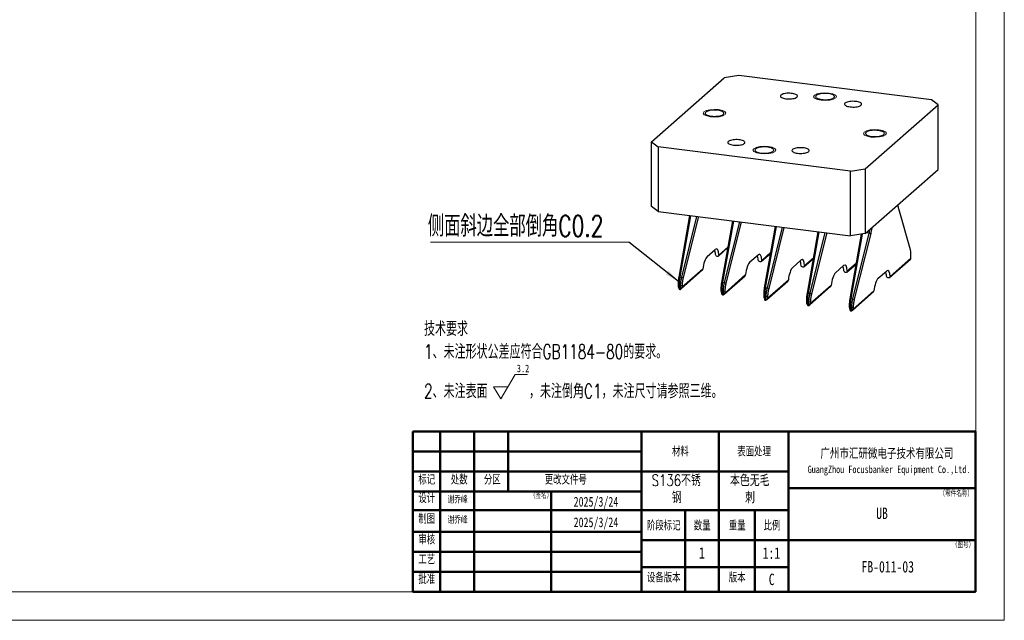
# Model space of a CAD drawing. Header units: millimetres. Extents: x 0 to 297, y 0 to 210.
# Tile 4 of 5: x 125 to 297, y 0 to 105. Entities that reach past the tile are written whole.
import ezdxf

# ---------------------------------------------------------------- set-up
doc = ezdxf.new("R2010")
doc.units = ezdxf.units.MM
doc.styles.add('SLDTEXTSTYLE0', font='TXT', dxfattribs={"width": 0.7, "bigfont": 'bigfont'})
doc.styles.add('SLDTEXTSTYLE1', font='TXT', dxfattribs={"width": 0.7})
doc.styles.add('SLDTEXTSTYLE2', font='TXT', dxfattribs={"width": 0.75, "bigfont": 'bigfont'})
doc.styles.add('SLDTEXTSTYLE3', font='TXT', dxfattribs={"width": 0.75})
doc.dimstyles.new('SLDDIMSTYLE13', dxfattribs={"dimtxt": 0.18, "dimasz": 2.5, "dimexe": 0, "dimexo": 0.0625, "dimgap": 0, "dimtad": 0, "dimtih": 1, "dimtoh": 1, "dimdec": 0, "dimrnd": 1e-09, "dimzin": 0, "dimdsep": 46, "dimtxsty": 'Standard', "dimsah": 1, "dimcen": 0.09, "dimadec": 0, "dimazin": 0, "dimtfac": 2.5, "dimtdec": 0, "dimtofl": 0, "dimtmove": 0, "dimatfit": 3, "dimfxl": 0, "dimfrac": 2, "dimtolj": 1, "dimtzin": 0, "dimarcsym": 0})

# ---------------------------------------------------------------- blocks, each defined once
blk = doc.blocks.new('SW_NOTE_0')
at = {"color": 0, "linetype": 'Continuous', "lineweight": 0}
for p, q in [((13.44, -10.29), (15.97, -6.01)), ((15.97, -6.01), (18.13, -6.01)), ((13.44, -10.29), (12.17, -8.15)), ((14.7, -8.15), (12.17, -8.15))]:
    blk.add_line(p, q, dxfattribs=at)
at = {"color": 0, "linetype": 'Continuous', "lineweight": 0, "attachment_point": 1}
for s, insert, char_height, style in [('技术要求', (0, 3.22), 2.5, 'SLDTEXTSTYLE0'), ('1、未注形状公差应符合GB1184-80的要求。', (0, -0.78), 2.5, 'SLDTEXTSTYLE0'), ('3.2', (16.24, -4.3), 1.323, 'SLDTEXTSTYLE1'), ('2、未注表面', (0, -7.68), 2.5, 'SLDTEXTSTYLE0'), ('，未注倒角C1，未注尺寸请参照三维。', (18.36, -7.68), 2.5, 'SLDTEXTSTYLE0')]:
    blk.add_mtext(s, dxfattribs=dict(at, insert=insert, char_height=char_height, style=style))
blk = doc.blocks.new('SW_NOTE_0_1')
at = {"color": 0, "linetype": 'Continuous', "lineweight": 0, "char_height": 2, "attachment_point": 2, "style": 'SLDTEXTSTYLE2'}
for s, insert in [('本色无毛', (5.25, 2.58)), ('刺', (5.31, -0.42))]:
    blk.add_mtext(s, dxfattribs=dict(at, insert=insert))
blk = doc.blocks.new('SW_NOTE_0_2')
at = {"color": 0, "linetype": 'Continuous', "lineweight": 0, "char_height": 2, "attachment_point": 2, "style": 'SLDTEXTSTYLE2'}
for s, insert in [('S136不锈', (5.44, 2.58)), ('钢', (5.53, -0.42))]:
    blk.add_mtext(s, dxfattribs=dict(at, insert=insert))
blk = doc.blocks.new('SW_NOTE_0_3')
at = {"color": 0, "linetype": 'Continuous', "lineweight": 0, "attachment_point": 2}
for s, insert, char_height, style in [('广州市汇研微电子技术有限公司', (16.21, 2.45), 1.9, 'SLDTEXTSTYLE0'), ('GuangZhou Focusbanker Equipment Co.,Ltd.', (16.58, -0.62), 1.3, 'SLDTEXTSTYLE1')]:
    blk.add_mtext(s, dxfattribs=dict(at, insert=insert, char_height=char_height, style=style))
blk = doc.blocks.new('SW_NOTE_0_4')
at = {"color": 0, "linetype": 'Continuous', "lineweight": 0}
blk.add_line((-34.69, 0), (0, 0), dxfattribs=at)
at = {"color": 0, "linetype": 'Continuous', "lineweight": 0, "insert": (-35.17, 4.69), "char_height": 3.7042, "attachment_point": 1, "style": 'SLDTEXTSTYLE0'}
blk.add_mtext('侧面斜边全部倒角C0.2', dxfattribs=at)

msp = doc.modelspace()

# ---------------------------------------------------------------- linework, layer by layer
at = {"color": 7, "linetype": 'Continuous', "lineweight": 18}
for p, q in [((297, 210), (297, 0)), ((292, 205), (292, 5)), ((10, 5), (292, 5)), ((0, 0), (297, 0))]:
    msp.add_line(p, q, dxfattribs=at)
at = {"color": 7, "linetype": 'Continuous', "lineweight": 25}
for p, q in [((235.26892, 83.62905), (247.99684, 94.85403)), ((250.57478, 95.24193), (247.99684, 94.85403)), ((284.2497, 90.99929), (250.57478, 95.24193)), ((272.6855, 78.91501), (285.41342, 90.13998)), ((285.41342, 90.13998), (284.2497, 90.99929)), ((285.41342, 78.82627), (285.41342, 90.13998)), ((235.26892, 83.62905), (236.43264, 82.76974)), ((235.26892, 72.31535), (235.26892, 83.62905)), ((270.10756, 78.5271), (236.43264, 82.76974)), ((236.43264, 82.76974), (236.43264, 71.45603)), ((270.10756, 78.5271), (272.6855, 78.91501)), ((270.10756, 67.21339), (270.10756, 78.5271)), ((272.6855, 78.91501), (272.6855, 67.6013)), ((272.6855, 67.6013), (285.41342, 78.82627)), ((236.43264, 71.45603), (235.26892, 72.31535)), ((236.43264, 71.45603), (270.10756, 67.21339)), ((240.1024, 59.99474), (242.00858, 70.75353)), ((242.12751, 70.73855), (240.23138, 60.0365)), ((280.57993, 64.79016), (278.53003, 71.92613)), ((240.58434, 59.99203), (243.23152, 70.59946)), ((243.49038, 70.56684), (240.82917, 59.90317)), ((247.58572, 59.05193), (249.49189, 69.81072)), ((249.61082, 69.79574), (247.7147, 59.09369)), ((248.06766, 59.04922), (250.71483, 69.65665)), ((250.9737, 69.62403), (248.31248, 58.96036)), ((255.06903, 58.10912), (256.97521, 68.86791)), ((257.09414, 68.85293), (255.19801, 58.15088)), ((255.55097, 58.10641), (258.19815, 68.71384)), ((258.45701, 68.68122), (255.7958, 58.01755)), ((262.55235, 57.16631), (264.45852, 67.92511)), ((264.57745, 67.91012), (262.68133, 57.20807)), ((263.03429, 57.16361), (265.68146, 67.77103)), ((265.94033, 67.73842), (263.27911, 57.07474)), ((270.03566, 56.2235), (272.03414, 67.50329)), ((272.6855, 67.6013), (270.10756, 67.21339)), ((272.15906, 67.52209), (270.16464, 56.26526)), ((270.5176, 56.2208), (273.37948, 67.68855)), ((273.62431, 67.59969), (270.76243, 56.13194)), ((273.37948, 67.68855), (273.62431, 67.59969)), ((245.02991, 63.58782), (246.44412, 64.83504)), ((246.99521, 63.67838), (248.66656, 65.15237)), ((252.51322, 62.64502), (253.92743, 63.89223)), ((254.47852, 62.73557), (256.14987, 64.20957)), ((259.99654, 61.70221), (261.41075, 62.94943)), ((261.96184, 61.79276), (263.63319, 63.26676)), ((267.47985, 60.7594), (268.89406, 62.00662)), ((269.44515, 60.84996), (271.1165, 62.32395)), ((276.92847, 59.90715), (280.60002, 63.14515)), ((280.6565, 63.30473), (277.00692, 60.0861)), ((280.6565, 63.30473), (280.67301, 63.68288)), ((240.49692, 57.94743), (244.16844, 61.1854)), ((244.2612, 61.37698), (240.61162, 58.15835)), ((251.74452, 60.43417), (248.09493, 57.21554)), ((274.96316, 59.81659), (276.37738, 61.06381)), ((240.00933, 58.61446), (240.12552, 58.53679)), ((240.02584, 58.23215), (240.00933, 58.61446)), ((240.1024, 59.99474), (240.23138, 60.0365)), ((240.23138, 60.0365), (240.58434, 59.99203)), ((240.58434, 59.99203), (240.82917, 59.90317)), ((247.58572, 59.05193), (247.7147, 59.09369)), ((247.7147, 59.09369), (248.06766, 59.04922)), ((247.98024, 57.00463), (251.65175, 60.2426)), ((248.06766, 59.04922), (248.31248, 58.96036)), ((255.46355, 56.06182), (259.13507, 59.29979)), ((259.22783, 59.49136), (255.57825, 56.27273)), ((240.37051, 58.50593), (240.12552, 58.53679)), ((240.12552, 58.53679), (240.15398, 57.87778)), ((240.34206, 57.85408), (240.37051, 58.50593)), ((240.37051, 58.50593), (240.62812, 58.5365)), ((240.62812, 58.5365), (240.61162, 58.15835)), ((247.49265, 57.67165), (247.60884, 57.59398)), ((247.50915, 57.28934), (247.49265, 57.67165)), ((247.85382, 57.56312), (247.60884, 57.59398)), ((247.60884, 57.59398), (247.63729, 56.93497)), ((247.82537, 56.91127), (247.85382, 57.56312)), ((247.85382, 57.56312), (248.11144, 57.59369)), ((248.11144, 57.59369), (248.09493, 57.21554)), ((255.06903, 58.10912), (255.19801, 58.15088)), ((255.19801, 58.15088), (255.55097, 58.10641)), ((255.55097, 58.10641), (255.7958, 58.01755)), ((262.55235, 57.16631), (262.68133, 57.20807)), ((262.68133, 57.20807), (263.03429, 57.16361)), ((262.94687, 55.11901), (266.61838, 58.35698)), ((263.03429, 57.16361), (263.27911, 57.07474)), ((266.71115, 58.54855), (263.06156, 55.32992)), ((270.43018, 54.1762), (274.1017, 57.41417)), ((274.19446, 57.60574), (270.54488, 54.38711)), ((254.97596, 56.72884), (255.09215, 56.65117)), ((254.99247, 56.34653), (254.97596, 56.72884)), ((255.33714, 56.62031), (255.09215, 56.65117)), ((255.09215, 56.65117), (255.1206, 55.99216)), ((255.30869, 55.96846), (255.33714, 56.62031)), ((255.33714, 56.62031), (255.59475, 56.65088)), ((255.59475, 56.65088), (255.57825, 56.27273)), ((262.45928, 55.78603), (262.57547, 55.70837)), ((262.47578, 55.40372), (262.45928, 55.78603)), ((262.82045, 55.6775), (262.57547, 55.70837)), ((262.57547, 55.70837), (262.60392, 55.04935)), ((262.792, 55.02565), (262.82045, 55.6775)), ((262.82045, 55.6775), (263.07807, 55.70807)), ((263.07807, 55.70807), (263.06156, 55.32992)), ((270.03566, 56.2235), (270.16464, 56.26526)), ((270.16464, 56.26526), (270.5176, 56.2208)), ((270.5176, 56.2208), (270.76243, 56.13194)), ((269.94259, 54.84322), (270.05878, 54.76556)), ((269.9591, 54.46091), (269.94259, 54.84322)), ((270.30377, 54.73469), (270.05878, 54.76556)), ((270.05878, 54.76556), (270.08723, 54.10654)), ((270.27531, 54.08284), (270.30377, 54.73469)), ((270.30377, 54.73469), (270.56138, 54.76526)), ((270.56138, 54.76526), (270.54488, 54.38711))]:
    msp.add_line(p, q, dxfattribs=at)
at = {"color": 1, "linetype": 'Continuous', "lineweight": 25}
for p, q in [((273.37948, 67.68855), (272.85881, 67.75415)), ((248.68961, 65.28246), (247.07366, 63.85733)), ((256.17292, 64.33965), (254.55697, 62.91452)), ((263.65623, 63.39684), (262.04029, 61.97171)), ((271.13955, 62.45404), (269.5236, 61.0289))]:
    msp.add_line(p, q, dxfattribs=at)
at = {"color": 7, "linetype": 'Continuous', "lineweight": 50}
for p, q in [((193.54198, 32.99447), (291.98668, 32.99447)), ((193.54198, 32.99447), (193.54198, 4.99447)), ((198.33396, 32.99447), (198.33396, 19.26583)), ((204.27065, 22.49447), (204.27065, 32.99447)), ((210.19939, 22.49447), (210.19939, 32.99447)), ((233.54198, 32.99447), (233.54198, 4.99447)), ((247.07002, 32.99447), (247.07002, 19.26583)), ((259.24314, 32.77026), (259.24314, 19.26583)), ((291.98668, 32.99447), (291.98668, 4.99447)), ((193.54198, 29.49447), (233.54198, 29.49447)), ((193.54198, 29.49447), (198.54198, 29.49447)), ((193.54198, 26.01804), (233.54198, 26.01804)), ((193.54198, 26.01804), (198.54198, 26.01804)), ((259.24314, 26.01804), (233.54198, 26.01804)), ((193.54198, 22.49447), (233.54198, 22.49447)), ((193.54198, 22.49447), (198.33396, 22.49447)), ((198.33396, 22.49447), (198.33396, 19.26583)), ((204.27065, 19.26583), (204.27065, 22.49447)), ((217.76115, 22.49447), (217.76115, 4.99447)), ((259.24314, 23.07674), (291.98668, 23.07674)), ((193.54198, 19.26583), (198.33396, 19.26583)), ((193.54198, 19.26583), (198.33396, 19.26583)), ((198.33396, 19.26583), (204.27065, 19.26583)), ((198.33396, 19.26583), (198.33396, 15.49447)), ((198.33396, 19.26583), (204.27065, 19.26583)), ((198.33396, 19.26583), (198.33396, 15.49447)), ((204.27065, 19.26583), (204.27065, 15.49447)), ((204.27065, 19.26583), (213.96588, 19.26583)), ((204.27065, 19.26583), (213.96588, 19.26583)), ((219.54198, 19.26583), (213.96588, 19.26583)), ((225.54198, 19.26583), (219.54198, 19.26583)), ((234.89689, 19.26583), (225.54198, 19.26583)), ((259.24314, 19.26583), (234.89689, 19.26583)), ((241.16185, 19.26583), (241.16185, 4.99447)), ((247.07002, 19.26583), (247.07002, 4.99447)), ((253.33366, 19.26583), (253.33366, 4.99447)), ((259.24314, 14.02153), (259.24314, 19.26583)), ((193.54198, 15.49447), (198.33396, 15.49447)), ((198.33396, 15.49447), (193.54198, 15.49447)), ((198.33396, 15.49447), (198.33396, 11.99447)), ((198.33396, 15.49447), (204.27065, 15.49447)), ((204.27065, 15.49447), (198.33396, 15.49447)), ((198.33396, 15.49447), (198.33396, 11.99447)), ((204.27065, 15.49447), (204.27065, 11.99447)), ((213.96588, 15.49447), (204.27065, 15.49447)), ((219.54198, 15.49447), (213.96588, 15.49447)), ((225.54198, 15.49447), (219.54198, 15.49447)), ((233.54198, 15.49447), (225.54198, 15.49447)), ((259.24314, 14.02153), (233.54198, 14.02153)), ((259.24314, 14.02153), (291.98668, 14.02153)), ((259.24314, 14.02153), (259.24314, 9.29531)), ((198.33396, 11.99447), (193.54198, 11.99447)), ((193.54198, 11.99447), (198.33396, 11.99447)), ((198.33396, 11.99447), (198.33396, 8.49447)), ((204.27065, 11.99447), (198.33396, 11.99447)), ((198.33396, 11.99447), (204.27065, 11.99447)), ((198.33396, 11.99447), (198.33396, 8.49447)), ((204.27065, 11.99447), (204.27065, 8.49447)), ((213.96588, 11.99447), (204.27065, 11.99447)), ((219.54198, 11.99447), (213.96588, 11.99447)), ((225.54198, 11.99447), (219.54198, 11.99447)), ((233.54198, 11.99447), (225.54198, 11.99447)), ((259.24314, 9.29531), (233.54198, 9.29531)), ((259.24314, 4.99447), (259.24314, 9.29531)), ((193.54198, 8.49447), (198.33396, 8.49447)), ((198.33396, 8.49447), (193.54198, 8.49447)), ((198.33396, 8.49447), (198.33396, 4.99447)), ((198.33396, 8.49447), (204.27065, 8.49447)), ((198.33396, 8.49447), (204.27065, 8.49447)), ((198.33396, 8.49447), (198.33396, 4.99447)), ((204.27065, 8.49447), (204.27065, 4.99447)), ((213.96588, 8.49447), (204.27065, 8.49447)), ((219.54198, 8.49447), (213.96588, 8.49447)), ((225.54198, 8.49447), (219.54198, 8.49447)), ((233.54198, 8.49447), (225.54198, 8.49447)), ((193.54198, 4.99447), (291.98668, 4.99447))]:
    msp.add_line(p, q, dxfattribs=at)
at = {"color": 7, "linetype": 'Continuous', "lineweight": 25, "flags": 128}
for points in [[(258.79455, 91.17738), (259.0393, 91.15423), (259.29228, 91.1452), (259.54619, 91.15056), (259.79373, 91.17014), (260.02779, 91.20338), (260.24162, 91.24933), (260.42908, 91.30667), (260.58478, 91.37374), (260.70423, 91.44862), (260.784, 91.52915), (260.82179, 91.61301), (260.81652, 91.6978), (260.76833, 91.78107), (260.67863, 91.86043), (260.54997, 91.9336), (260.38608, 91.99846), (260.19165, 92.05316), (259.97229, 92.09612), (259.7343, 92.1261), (259.48454, 92.14225), (259.23018, 92.14409), (258.97855, 92.13158), (258.73688, 92.10507), (258.51212, 92.06533), (258.31075, 92.0135), (258.13855, 91.95107), (258.00048, 91.87984), (257.90051, 91.80185), (257.84152, 91.71936), (257.8252, 91.63473), (257.85202, 91.5504), (257.92122, 91.46879), (258.03079, 91.39225), (258.1776, 91.32299), (258.35741, 91.26299), (258.56505, 91.21398), (258.79455, 91.17738)], [(265.06111, 91.04711), (265.3231, 91.02212), (265.59387, 91.01185), (265.86601, 91.01657), (266.13211, 91.03616), (266.38491, 91.07008), (266.61751, 91.11741), (266.82357, 91.17685), (266.99747, 91.24679), (267.13446, 91.32531), (267.23081, 91.41028), (267.28388, 91.49938), (267.29224, 91.59018), (267.25565, 91.68019), (267.17511, 91.76697), (267.05282, 91.84815), (266.89212, 91.92151), (266.69738, 91.98505), (266.47392, 92.03704), (266.22783, 92.07607), (265.96584, 92.10106), (265.69507, 92.11133), (265.42293, 92.10661), (265.15683, 92.08702), (264.90403, 92.0531), (264.67143, 92.00577), (264.46537, 91.94633), (264.29147, 91.87639), (264.15448, 91.79787), (264.05813, 91.71289), (264.00506, 91.6238), (263.9967, 91.533), (264.03329, 91.44299), (264.11383, 91.35621), (264.23612, 91.27503), (264.39682, 91.20167), (264.59156, 91.13813), (264.81502, 91.08613), (265.06111, 91.04711)], [(270.01952, 89.76317), (270.26428, 89.74002), (270.51725, 89.73099), (270.77116, 89.73635), (271.0187, 89.75593), (271.25276, 89.78917), (271.46659, 89.83512), (271.65405, 89.89246), (271.80975, 89.95953), (271.9292, 90.03441), (272.00897, 90.11494), (272.04676, 90.1988), (272.04149, 90.28359), (271.99331, 90.36686), (271.9036, 90.44622), (271.77495, 90.51938), (271.61105, 90.58425), (271.41662, 90.63895), (271.19726, 90.6819), (270.95928, 90.71189), (270.70951, 90.72803), (270.45515, 90.72988), (270.20352, 90.71736), (269.96185, 90.69086), (269.7371, 90.65112), (269.53572, 90.59929), (269.36352, 90.53686), (269.22545, 90.46563), (269.12548, 90.38764), (269.06649, 90.30515), (269.05017, 90.22051), (269.07699, 90.13618), (269.14619, 90.05457), (269.25576, 89.97804), (269.40257, 89.90877), (269.58238, 89.84877), (269.79002, 89.79977), (270.01952, 89.76317)], [(245.72659, 88.13781), (245.98859, 88.11282), (246.25935, 88.10254), (246.53149, 88.10727), (246.7976, 88.12685), (247.05039, 88.16077), (247.283, 88.2081), (247.48906, 88.26755), (247.66295, 88.33748), (247.79994, 88.41601), (247.89629, 88.50098), (247.94937, 88.59008), (247.95772, 88.68087), (247.92113, 88.77089), (247.8406, 88.85767), (247.71831, 88.93884), (247.5576, 89.0122), (247.36286, 89.07575), (247.1394, 89.12774), (246.89332, 89.16676), (246.63132, 89.19175), (246.36056, 89.20203), (246.08841, 89.1973), (245.82231, 89.17772), (245.56951, 89.1438), (245.33691, 89.09647), (245.13085, 89.03702), (244.95696, 88.96709), (244.81997, 88.88856), (244.72362, 88.80359), (244.67054, 88.71449), (244.66218, 88.6237), (244.69877, 88.53368), (244.77931, 88.4469), (244.9016, 88.36573), (245.06231, 88.29237), (245.25705, 88.22882), (245.48051, 88.17683), (245.72659, 88.13781)], [(273.78902, 84.60227), (274.05102, 84.57728), (274.32178, 84.56701), (274.59393, 84.57173), (274.86003, 84.59132), (275.11282, 84.62524), (275.34543, 84.67257), (275.55149, 84.73201), (275.72538, 84.80195), (275.86237, 84.88048), (275.95872, 84.96545), (276.0118, 85.05454), (276.02015, 85.14534), (275.98356, 85.23535), (275.90303, 85.32213), (275.78074, 85.40331), (275.62003, 85.47667), (275.42529, 85.54021), (275.20183, 85.59221), (274.95575, 85.63123), (274.69375, 85.65622), (274.42299, 85.66649), (274.15084, 85.66177), (273.88474, 85.64218), (273.63194, 85.60826), (273.39934, 85.56093), (273.19328, 85.50149), (273.01939, 85.43155), (272.8824, 85.35303), (272.78605, 85.26806), (272.73297, 85.17896), (272.72461, 85.08816), (272.7612, 84.99815), (272.84174, 84.91137), (272.96403, 84.83019), (273.12474, 84.75683), (273.31948, 84.69329), (273.54294, 84.6413), (273.78902, 84.60227)], [(249.60216, 83.07046), (249.84692, 83.04731), (250.09989, 83.03828), (250.3538, 83.04363), (250.60134, 83.06321), (250.8354, 83.09646), (251.04923, 83.14241), (251.23669, 83.19975), (251.39239, 83.26682), (251.51184, 83.3417), (251.59161, 83.42222), (251.6294, 83.50609), (251.62413, 83.59088), (251.57595, 83.67415), (251.48624, 83.75351), (251.35759, 83.82667), (251.19369, 83.89154), (250.99926, 83.94623), (250.7799, 83.98919), (250.54192, 84.01918), (250.29215, 84.03532), (250.03779, 84.03717), (249.78616, 84.02465), (249.54449, 83.99815), (249.31974, 83.9584), (249.11836, 83.90657), (248.94616, 83.84415), (248.80809, 83.77291), (248.70812, 83.69493), (248.64913, 83.61244), (248.63281, 83.5278), (248.65963, 83.44347), (248.72883, 83.36186), (248.8384, 83.28532), (248.98521, 83.21606), (249.16502, 83.15606), (249.37266, 83.10706), (249.60216, 83.07046)], [(254.45451, 81.69297), (254.7165, 81.66798), (254.98727, 81.6577), (255.25941, 81.66243), (255.52551, 81.68201), (255.77831, 81.71594), (256.01091, 81.76326), (256.21697, 81.82271), (256.39087, 81.89265), (256.52786, 81.97117), (256.6242, 82.05614), (256.67728, 82.14524), (256.68564, 82.23603), (256.64905, 82.32605), (256.56851, 82.41283), (256.44622, 82.49401), (256.28551, 82.56737), (256.09078, 82.63091), (255.86732, 82.6829), (255.62123, 82.72192), (255.35923, 82.74691), (255.08847, 82.75719), (254.81633, 82.75247), (254.55023, 82.73288), (254.29743, 82.69896), (254.06483, 82.65163), (253.85877, 82.59219), (253.68487, 82.52225), (253.54788, 82.44372), (253.45153, 82.35875), (253.39846, 82.26965), (253.3901, 82.17886), (253.42669, 82.08884), (253.50723, 82.00206), (253.62952, 81.92089), (253.79022, 81.84753), (253.98496, 81.78398), (254.20842, 81.73199), (254.45451, 81.69297)], [(260.82713, 81.65624), (261.07189, 81.63309), (261.32486, 81.62407), (261.57877, 81.62942), (261.82631, 81.649), (262.06037, 81.68225), (262.2742, 81.7282), (262.46167, 81.78553), (262.61736, 81.8526), (262.73681, 81.92748), (262.81658, 82.00801), (262.85437, 82.09188), (262.8491, 82.17666), (262.80092, 82.25994), (262.71121, 82.33929), (262.58256, 82.41246), (262.41866, 82.47732), (262.22423, 82.53202), (262.00487, 82.57498), (261.76689, 82.60496), (261.51712, 82.62111), (261.26277, 82.62295), (261.01113, 82.61044), (260.76946, 82.58393), (260.54471, 82.54419), (260.34333, 82.49236), (260.17114, 82.42993), (260.03307, 82.3587), (259.9331, 82.28072), (259.8741, 82.19822), (259.85778, 82.11359), (259.88461, 82.02926), (259.9538, 81.94765), (260.06338, 81.87111), (260.21018, 81.80185), (260.38999, 81.74185), (260.59763, 81.69284), (260.82713, 81.65624)]]:
    msp.add_lwpolyline(points, dxfattribs=at)
at = {"color": 7, "linetype": 'Continuous', "lineweight": 18, "flags": 128}
for points in [[(264.93736, 90.93798), (264.27525, 91.07565), (263.82159, 91.2873), (263.64545, 91.54071), (263.77364, 91.79729), (264.18665, 92.018), (264.82159, 92.16921), (265.58182, 92.22793), (266.35158, 92.1852), (267.01369, 92.04753), (267.46735, 91.83588), (267.64349, 91.58247), (267.5153, 91.32589), (267.10229, 91.10518), (266.46735, 90.95396), (265.70712, 90.89525), (264.93736, 90.93798)], [(245.60285, 88.02868), (244.94074, 88.16634), (244.48708, 88.37799), (244.31094, 88.6314), (244.43913, 88.88799), (244.85213, 89.10869), (245.48708, 89.25991), (246.2473, 89.31862), (247.01706, 89.27589), (247.67917, 89.13823), (248.13283, 88.92658), (248.30897, 88.67317), (248.18078, 88.41658), (247.76778, 88.19588), (247.13283, 88.04466), (246.37261, 87.98595), (245.60285, 88.02868)], [(273.66528, 84.49314), (273.00317, 84.63081), (272.54951, 84.84246), (272.37337, 85.09587), (272.50156, 85.35245), (272.91456, 85.57316), (273.54951, 85.72438), (274.30973, 85.78309), (275.07949, 85.74036), (275.7416, 85.60269), (276.19526, 85.39104), (276.3714, 85.13764), (276.24321, 84.88105), (275.83021, 84.66035), (275.19526, 84.50913), (274.43504, 84.45041), (273.66528, 84.49314)], [(254.33076, 81.58384), (253.66865, 81.72151), (253.21499, 81.93315), (253.03885, 82.18656), (253.16704, 82.44315), (253.58005, 82.66385), (254.21499, 82.81507), (254.97521, 82.87379), (255.74498, 82.83106), (256.40708, 82.69339), (256.86074, 82.48174), (257.03689, 82.22833), (256.9087, 81.97174), (256.49569, 81.75104), (255.86074, 81.59982), (255.10052, 81.54111), (254.33076, 81.58384)]]:
    msp.add_lwpolyline(points, dxfattribs=at)
at = {"color": 7, "linetype": 'Continuous', "lineweight": 25}
for centre in [(240.28328, 58.1458), (247.76659, 57.20299), (255.24991, 56.26018), (262.73322, 55.31737), (270.21654, 54.37456)]:
    msp.add_arc(centre, 0.29758, 244.24637, 281.3921185, dxfattribs=at)
for centre, major_axis, ratio, start_param, end_param in [((245.80102, 63.03045), (0.16289, 1.99505), 0.347328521, 5.208937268, 5.738449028), ((246.36227, 62.95974), (0.33517, 1.97339), 0.318222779, 5.237842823, 6.658215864), ((253.28434, 62.08764), (0.16289, 1.99505), 0.347328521, 5.208937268, 5.738449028), ((253.84559, 62.01693), (0.33517, 1.97339), 0.318222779, 5.237842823, 6.658215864), ((244.94806, 61.71252), (0.33517, 1.97339), 0.318222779, 0.375030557, 1.795403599), ((252.43137, 60.76971), (0.33517, 1.97339), 0.318222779, 0.375030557, 1.795403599), ((260.76765, 61.14483), (0.16289, 1.99505), 0.347328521, 5.208937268, 5.738449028), ((261.3289, 61.07412), (0.33517, 1.97339), 0.318222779, 5.237842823, 6.658215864), ((268.81222, 60.13131), (0.33517, 1.97339), 0.318222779, 5.237842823, 6.658215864), ((280.47442, 63.45227), (-0.09259, 0.32552), 0.483243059, 3.36843774, 4.110113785), ((259.91469, 59.8269), (0.33517, 1.97339), 0.318222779, 0.375030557, 1.795403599), ((267.398, 58.88409), (0.33517, 1.97339), 0.318222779, 0.375030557, 1.795403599), ((268.25097, 60.20202), (0.16289, 1.99505), 0.347328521, 5.208937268, 5.738449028), ((275.73428, 59.25921), (0.16289, 1.99505), 0.347328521, 5.208937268, 5.738449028), ((276.29553, 59.1885), (0.33517, 1.97339), 0.318222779, 5.237842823, 6.658215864), ((274.88132, 57.94128), (0.33517, 1.97339), 0.318222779, 0.375030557, 1.795403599), ((240.20792, 58.11044), (-0.10522, 0.31696), 0.470582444, 1.026701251, 2.227232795), ((240.20792, 58.11044), (0.39624, 0.11271), 0.694772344, 4.855808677, 6.05634022), ((247.69123, 57.16763), (-0.10522, 0.31696), 0.470582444, 1.026701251, 2.227232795), ((247.69123, 57.16763), (0.39624, 0.11271), 0.694772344, 4.855808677, 6.05634022), ((255.17455, 56.22482), (-0.10522, 0.31696), 0.470582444, 1.026701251, 2.227232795), ((255.17455, 56.22482), (0.39624, 0.11271), 0.694772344, 4.855808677, 6.05634022), ((262.65786, 55.28201), (-0.10522, 0.31696), 0.470582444, 1.026701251, 2.227232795), ((262.65786, 55.28201), (0.39624, 0.11271), 0.694772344, 4.855808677, 6.05634022), ((270.14118, 54.3392), (-0.10522, 0.31696), 0.470582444, 1.026701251, 2.227232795), ((270.14118, 54.3392), (0.39624, 0.11271), 0.694772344, 4.855808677, 6.05634022)]:
    msp.add_ellipse(centre, major_axis=major_axis, ratio=ratio, start_param=start_param, end_param=end_param, dxfattribs=at)
for points, knots in [([(278.53003, 71.92613), (278.50764, 72.01894), (278.46285, 72.20458), (278.42989, 72.46043), (278.42508, 72.62487), (278.42399, 72.66218)], [0, 0, 0, 0, 0.435980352, 0.872013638, 1, 1, 1, 1]), ([(273.37948, 67.68855), (273.40003, 67.77405), (273.44129, 67.94571), (273.48475, 68.16147), (273.50491, 68.28996), (273.51109, 68.32941)], [0, 0, 0, 0, 0.407476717, 0.818099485, 1, 1, 1, 1]), ([(273.80565, 68.58919), (273.80109, 68.54688), (273.78096, 68.36046), (273.72214, 68.02367), (273.65692, 67.74101), (273.62431, 67.59969)], [0, 0, 0, 0, 0.127986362, 0.564019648, 1, 1, 1, 1]), ([(247.07366, 63.85733), (247.07467, 63.78634), (247.04405, 63.71935), (246.93805, 63.63027), (246.86312, 63.60931), (246.71421, 63.62812), (246.63979, 63.6678), (246.53013, 63.78442), (246.49541, 63.85932), (246.48788, 63.93113)], [0, 0, 0, 0, 0.25, 0.25, 0.5, 0.5, 0.75, 0.75, 1, 1, 1, 1]), ([(280.67301, 63.68288), (280.6744, 63.71927), (280.67719, 63.79204), (280.67869, 63.89865), (280.67815, 64.02038), (280.67392, 64.15501), (280.66446, 64.29949), (280.65029, 64.43617), (280.63154, 64.56434), (280.61211, 64.66324), (280.5945, 64.73763), (280.58479, 64.77264), (280.57993, 64.79016)], [0, 0, 0, 0, 0.08328633, 0.16656295, 0.250045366, 0.3750477, 0.500046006, 0.625039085, 0.750025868, 0.875005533, 0.937425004, 1, 1, 1, 1]), ([(254.55697, 62.91452), (254.55798, 62.84353), (254.52737, 62.77654), (254.42137, 62.68746), (254.34644, 62.6665), (254.19752, 62.68531), (254.1231, 62.72499), (254.01344, 62.84161), (253.97873, 62.91651), (253.97119, 62.98832)], [0, 0, 0, 0, 0.25, 0.25, 0.5, 0.5, 0.75, 0.75, 1, 1, 1, 1]), ([(262.04029, 61.97171), (262.0413, 61.90072), (262.01068, 61.83373), (261.90468, 61.74465), (261.82975, 61.72369), (261.68084, 61.7425), (261.60642, 61.78218), (261.49676, 61.8988), (261.46204, 61.9737), (261.45451, 62.04551)], [0, 0, 0, 0, 0.25, 0.25, 0.5, 0.5, 0.75, 0.75, 1, 1, 1, 1]), ([(244.16737, 61.18693), (244.17052, 61.18891), (244.20013, 61.20755), (244.23922, 61.2719), (244.25366, 61.34092), (244.2612, 61.37698)], [0, 0, 0, 0, 0.0536668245, 0.5055488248, 1, 1, 1, 1]), ([(251.65069, 60.24412), (251.65383, 60.2461), (251.68344, 60.26474), (251.72253, 60.32909), (251.73697, 60.39811), (251.74452, 60.43417)], [0, 0, 0, 0, 0.053666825, 0.505548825, 1, 1, 1, 1]), ([(269.5236, 61.0289), (269.52461, 60.95791), (269.49399, 60.89092), (269.388, 60.80184), (269.31306, 60.78088), (269.16415, 60.79969), (269.08973, 60.83937), (268.98007, 60.95599), (268.94536, 61.03089), (268.93782, 61.10271)], [0, 0, 0, 0, 0.25, 0.25, 0.5, 0.5, 0.75, 0.75, 1, 1, 1, 1]), ([(240.00933, 58.61446), (240.00794, 58.65161), (240.00515, 58.7259), (240.00365, 58.83949), (240.00419, 58.97336), (240.00842, 59.1281), (240.01788, 59.30325), (240.03205, 59.47858), (240.0508, 59.65306), (240.07023, 59.79684), (240.08783, 59.91053), (240.09754, 59.96664), (240.1024, 59.99474)], [0, 0, 0, 0, 0.08328633, 0.16656295, 0.250045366, 0.3750477, 0.500046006, 0.625039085, 0.750025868, 0.875005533, 0.937425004, 1, 1, 1, 1]), ([(240.23138, 60.0365), (240.22359, 59.99169), (240.20766, 59.90005), (240.1866, 59.75696), (240.16744, 59.60625), (240.15088, 59.44809), (240.13708, 59.28017), (240.12652, 59.09832), (240.12103, 58.91977), (240.11974, 58.72931), (240.12339, 58.60771), (240.12552, 58.53679)], [0, 0, 0, 0, 0.0917084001, 0.1875616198, 0.2875596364, 0.391702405, 0.4999898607, 0.6181518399, 0.7499925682, 0.854193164, 1, 1, 1, 1]), ([(240.37051, 58.50593), (240.37278, 58.55483), (240.37692, 58.64377), (240.38578, 58.76633), (240.39774, 58.90472), (240.41457, 59.06203), (240.44297, 59.2773), (240.48078, 59.51042), (240.5294, 59.76012), (240.56647, 59.91659), (240.58434, 59.99203)], [0, 0, 0, 0, 0.101837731, 0.185195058, 0.250069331, 0.381892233, 0.500097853, 0.678225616, 0.84486017, 1, 1, 1, 1]), ([(240.82917, 59.90317), (240.82011, 59.86608), (240.80198, 59.7919), (240.77685, 59.6787), (240.7494, 59.54548), (240.72104, 59.39177), (240.69333, 59.21816), (240.66999, 59.04474), (240.65112, 58.87254), (240.6393, 58.73095), (240.63206, 58.61917), (240.62943, 58.56408), (240.62812, 58.5365)], [0, 0, 0, 0, 0.083262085, 0.166518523, 0.249984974, 0.374971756, 0.499964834, 0.62496314, 0.749965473, 0.87497066, 0.937406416, 1, 1, 1, 1]), ([(247.49265, 57.67165), (247.49125, 57.7088), (247.48846, 57.78309), (247.48697, 57.89668), (247.48751, 58.03055), (247.49173, 58.18529), (247.50119, 58.36045), (247.51536, 58.53577), (247.53411, 58.71025), (247.55354, 58.85403), (247.57115, 58.96772), (247.58086, 59.02383), (247.58572, 59.05193)], [0, 0, 0, 0, 0.08328633, 0.16656295, 0.250045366, 0.3750477, 0.500046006, 0.625039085, 0.750025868, 0.875005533, 0.937425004, 1, 1, 1, 1]), ([(247.7147, 59.09369), (247.70691, 59.04888), (247.69097, 58.95724), (247.66992, 58.81415), (247.65076, 58.66344), (247.63419, 58.50528), (247.6204, 58.33736), (247.60984, 58.15551), (247.60434, 57.97696), (247.60305, 57.7865), (247.60671, 57.6649), (247.60884, 57.59398)], [0, 0, 0, 0, 0.091708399, 0.187561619, 0.287559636, 0.391702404, 0.499989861, 0.61815184, 0.749992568, 0.854193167, 1, 1, 1, 1]), ([(247.85382, 57.56312), (247.8561, 57.61202), (247.86023, 57.70096), (247.86909, 57.82352), (247.88106, 57.96191), (247.89788, 58.11923), (247.92629, 58.33449), (247.96409, 58.56761), (248.01271, 58.81731), (248.04978, 58.97378), (248.06766, 59.04922)], [0, 0, 0, 0, 0.101837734, 0.185195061, 0.250069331, 0.381892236, 0.500097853, 0.678225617, 0.844860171, 1, 1, 1, 1]), ([(248.31248, 58.96036), (248.30342, 58.92327), (248.28529, 58.8491), (248.26017, 58.73589), (248.23272, 58.60267), (248.20436, 58.44896), (248.17665, 58.27535), (248.15331, 58.10193), (248.13444, 57.92973), (248.12261, 57.78814), (248.11537, 57.67636), (248.11275, 57.62127), (248.11144, 57.59369)], [0, 0, 0, 0, 0.083262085, 0.166518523, 0.249984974, 0.374971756, 0.499964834, 0.62496314, 0.749965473, 0.87497066, 0.937406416, 1, 1, 1, 1]), ([(259.134, 59.30131), (259.13714, 59.30329), (259.16676, 59.32193), (259.20585, 59.38628), (259.22029, 59.4553), (259.22783, 59.49136)], [0, 0, 0, 0, 0.053666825, 0.505548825, 1, 1, 1, 1]), ([(277.00692, 60.0861), (277.00793, 60.0151), (276.97731, 59.94811), (276.87131, 59.85903), (276.79638, 59.83807), (276.64747, 59.85688), (276.57305, 59.89656), (276.46339, 60.01318), (276.42867, 60.08808), (276.42114, 60.1599)], [0, 0, 0, 0, 0.25, 0.25, 0.5, 0.5, 0.75, 0.75, 1, 1, 1, 1]), ([(254.97596, 56.72884), (254.97457, 56.76599), (254.97178, 56.84028), (254.97028, 56.95387), (254.97082, 57.08774), (254.97504, 57.24248), (254.98451, 57.41764), (254.99868, 57.59296), (255.01743, 57.76744), (255.03685, 57.91122), (255.05446, 58.02491), (255.06417, 58.08102), (255.06903, 58.10912)], [0, 0, 0, 0, 0.08328633, 0.16656295, 0.250045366, 0.3750477, 0.500046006, 0.625039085, 0.750025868, 0.875005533, 0.937425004, 1, 1, 1, 1]), ([(255.19801, 58.15088), (255.19022, 58.10608), (255.17429, 58.01444), (255.15323, 57.87135), (255.13407, 57.72064), (255.11751, 57.56247), (255.10371, 57.39455), (255.09315, 57.2127), (255.08766, 57.03415), (255.08636, 56.8437), (255.09002, 56.72209), (255.09215, 56.65117)], [0, 0, 0, 0, 0.091708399, 0.187561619, 0.287559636, 0.391702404, 0.499989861, 0.61815184, 0.749992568, 0.854193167, 1, 1, 1, 1]), ([(255.33714, 56.62031), (255.33941, 56.66922), (255.34355, 56.75815), (255.35241, 56.88072), (255.36437, 57.0191), (255.3812, 57.17642), (255.4096, 57.39169), (255.44741, 57.6248), (255.49603, 57.8745), (255.5331, 58.03097), (255.55097, 58.10641)], [0, 0, 0, 0, 0.101837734, 0.185195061, 0.250069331, 0.381892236, 0.500097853, 0.678225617, 0.844860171, 1, 1, 1, 1]), ([(255.7958, 58.01755), (255.78674, 57.98046), (255.76861, 57.90629), (255.74348, 57.79309), (255.71603, 57.65986), (255.68767, 57.50616), (255.65996, 57.33254), (255.63662, 57.15913), (255.61775, 56.98692), (255.60593, 56.84533), (255.59869, 56.73355), (255.59606, 56.67846), (255.59475, 56.65088)], [0, 0, 0, 0, 0.083262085, 0.166518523, 0.249984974, 0.374971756, 0.499964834, 0.62496314, 0.749965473, 0.87497066, 0.937406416, 1, 1, 1, 1]), ([(262.45928, 55.78603), (262.45788, 55.82318), (262.45509, 55.89747), (262.45359, 56.01106), (262.45414, 56.14494), (262.45836, 56.29967), (262.46782, 56.47483), (262.48199, 56.65016), (262.50074, 56.82463), (262.52017, 56.96842), (262.53778, 57.0821), (262.54749, 57.13822), (262.55235, 57.16631)], [0, 0, 0, 0, 0.08328633, 0.16656295, 0.250045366, 0.3750477, 0.500046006, 0.625039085, 0.750025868, 0.875005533, 0.937425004, 1, 1, 1, 1]), ([(262.68133, 57.20807), (262.67354, 57.16327), (262.6576, 57.07163), (262.63655, 56.92854), (262.61739, 56.77783), (262.60082, 56.61966), (262.58703, 56.45175), (262.57647, 56.26989), (262.57097, 56.09134), (262.56968, 55.90089), (262.57334, 55.77929), (262.57547, 55.70837)], [0, 0, 0, 0, 0.091708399, 0.187561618, 0.287559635, 0.391702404, 0.499989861, 0.618151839, 0.749992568, 0.854193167, 1, 1, 1, 1]), ([(262.82045, 55.6775), (262.82272, 55.72641), (262.82686, 55.81534), (262.83572, 55.93791), (262.84769, 56.07629), (262.86451, 56.23361), (262.89292, 56.44888), (262.93072, 56.68199), (262.97934, 56.9317), (263.01641, 57.08817), (263.03429, 57.16361)], [0, 0, 0, 0, 0.1018377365, 0.1851950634, 0.2500693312, 0.381892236, 0.5000978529, 0.6782256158, 0.8448601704, 1, 1, 1, 1]), ([(263.27911, 57.07474), (263.27005, 57.03765), (263.25192, 56.96348), (263.2268, 56.85028), (263.19935, 56.71705), (263.17099, 56.56335), (263.14328, 56.38973), (263.11994, 56.21632), (263.10107, 56.04411), (263.08924, 55.90252), (263.082, 55.79075), (263.07938, 55.73565), (263.07807, 55.70807)], [0, 0, 0, 0, 0.083262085, 0.1665185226, 0.2499849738, 0.3749717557, 0.4999648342, 0.6249631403, 0.7499654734, 0.8749706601, 0.9374064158, 1, 1, 1, 1]), ([(266.61732, 58.3585), (266.62046, 58.36048), (266.65007, 58.37912), (266.68916, 58.44347), (266.7036, 58.51249), (266.71115, 58.54855)], [0, 0, 0, 0, 0.0536668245, 0.5055488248, 1, 1, 1, 1]), ([(274.10063, 57.41569), (274.10377, 57.41767), (274.13339, 57.43631), (274.17248, 57.50066), (274.18692, 57.56968), (274.19446, 57.60574)], [0, 0, 0, 0, 0.053666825, 0.505548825, 1, 1, 1, 1]), ([(269.94259, 54.84322), (269.9412, 54.88037), (269.93841, 54.95466), (269.93691, 55.06826), (269.93745, 55.20213), (269.94167, 55.35686), (269.95114, 55.53202), (269.96531, 55.70735), (269.98406, 55.88183), (270.00348, 56.02561), (270.02109, 56.13929), (270.0308, 56.19541), (270.03566, 56.2235)], [0, 0, 0, 0, 0.08328633, 0.16656295, 0.250045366, 0.3750477, 0.500046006, 0.625039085, 0.750025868, 0.875005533, 0.937425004, 1, 1, 1, 1]), ([(270.16464, 56.26526), (270.15685, 56.22046), (270.14092, 56.12882), (270.11986, 55.98573), (270.1007, 55.83502), (270.08413, 55.67686), (270.07034, 55.50894), (270.05978, 55.32708), (270.05429, 55.14853), (270.05299, 54.95808), (270.05665, 54.83648), (270.05878, 54.76556)], [0, 0, 0, 0, 0.0917084, 0.18756162, 0.287559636, 0.391702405, 0.499989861, 0.618151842, 0.749992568, 0.854193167, 1, 1, 1, 1]), ([(270.30377, 54.73469), (270.30604, 54.7836), (270.31018, 54.87253), (270.31904, 54.9951), (270.331, 55.13349), (270.34783, 55.2908), (270.37623, 55.50607), (270.41404, 55.73918), (270.46266, 55.98889), (270.49973, 56.14536), (270.5176, 56.2208)], [0, 0, 0, 0, 0.101837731, 0.185195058, 0.250069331, 0.381892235, 0.500097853, 0.678225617, 0.844860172, 1, 1, 1, 1]), ([(270.76243, 56.13194), (270.75336, 56.09485), (270.73524, 56.02067), (270.71011, 55.90747), (270.68266, 55.77424), (270.6543, 55.62054), (270.62659, 55.44692), (270.60325, 55.27351), (270.58438, 55.1013), (270.57256, 54.95971), (270.56532, 54.84794), (270.56269, 54.79284), (270.56138, 54.76526)], [0, 0, 0, 0, 0.083262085, 0.166518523, 0.249984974, 0.374971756, 0.499964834, 0.62496314, 0.749965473, 0.87497066, 0.937406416, 1, 1, 1, 1])]:
    msp.add_open_spline(points, degree=3, knots=knots, dxfattribs=at)

# ---------------------------------------------------------------- block references
at = {"color": 7, "linetype": 'Continuous', "lineweight": 0}
for name, p in [('SW_NOTE_0_4', (231.33306, 66.10358)), ('SW_NOTE_0', (195.48946, 48.99348)), ('SW_NOTE_0_3', (260.25464, 27.657)), ('SW_NOTE_0_2', (234.1826, 22.90436)), ('SW_NOTE_0_1', (247.22069, 22.88441))]:
    msp.add_blockref(name, p, dxfattribs=at)

# ---------------------------------------------------------------- texts
at = {"color": 7, "linetype": 'Continuous', "lineweight": 0, "attachment_point": 2}
for s, insert, char_height, style in [('材料', (240.34141, 30.16251), 1.5, 'SLDTEXTSTYLE0'), ('表面处理', (253.22741, 30.16251), 1.5, 'SLDTEXTSTYLE0'), ('标记', (195.97338, 25.25514), 1.5, 'SLDTEXTSTYLE0'), ('处数', (201.64621, 25.25514), 1.5, 'SLDTEXTSTYLE0'), ('分区', (207.43501, 25.25514), 1.5, 'SLDTEXTSTYLE0'), ('更改文件号', (220.29167, 25.25514), 1.5, 'SLDTEXTSTYLE0'), ('（签名）', (215.96555, 22.28811), 1, 'SLDTEXTSTYLE0'), ('（零件名称）', (288.58719, 22.63251), 1, 'SLDTEXTSTYLE0'), ('设计', (195.97338, 22.02253), 1.5, 'SLDTEXTSTYLE0'), ('谢乔峰', (201.37429, 21.64193), 1.2, 'SLDTEXTSTYLE0'), ('2025/3/24', (225.57401, 21.58265), 1.7, 'SLDTEXTSTYLE3'), ('UB', (275.60102, 19.7092), 2, 'SLDTEXTSTYLE3'), ('制图', (195.97338, 18.40986), 1.5, 'SLDTEXTSTYLE0'), ('谢乔峰', (201.37429, 18.09361), 1.2, 'SLDTEXTSTYLE0'), ('2025/3/24', (225.57401, 17.98853), 1.7, 'SLDTEXTSTYLE3'), ('阶段标记', (237.42274, 17.22535), 1.5, 'SLDTEXTSTYLE0'), ('数量', (244.15135, 17.22535), 1.5, 'SLDTEXTSTYLE0'), ('重量', (250.27527, 17.22535), 1.5, 'SLDTEXTSTYLE0'), ('比例', (256.36183, 17.22535), 1.5, 'SLDTEXTSTYLE0'), ('审核', (195.97338, 14.78309), 1.5, 'SLDTEXTSTYLE0'), ('（图号）', (289.78439, 13.65975), 1, 'SLDTEXTSTYLE0'), ('1', (244.09579, 12.78096), 2, 'SLDTEXTSTYLE3'), ('1:1', (256.26044, 12.75413), 2, 'SLDTEXTSTYLE3'), ('工艺', (195.97338, 11.31922), 1.5, 'SLDTEXTSTYLE0'), ('FB-011-03', (276.61265, 10.35789), 2, 'SLDTEXTSTYLE3'), ('批准', (195.97338, 7.88897), 1.5, 'SLDTEXTSTYLE0'), ('设备版本', (237.42274, 8.1327), 1.5, 'SLDTEXTSTYLE0'), ('版本', (250.27527, 8.1327), 1.5, 'SLDTEXTSTYLE0'), ('C', (256.30558, 8.1539), 2, 'SLDTEXTSTYLE3')]:
    msp.add_mtext(s, dxfattribs=dict(at, insert=insert, char_height=char_height, style=style))

# ---------------------------------------------------------------- leaders
at = {"color": 7, "linetype": 'Continuous', "lineweight": 0}
msp.add_leader([(240.01425, 59.23216), (231.33306, 66.10358)], dimstyle='SLDDIMSTYLE13', dxfattribs=at)

doc.saveas('drawing.dxf')
